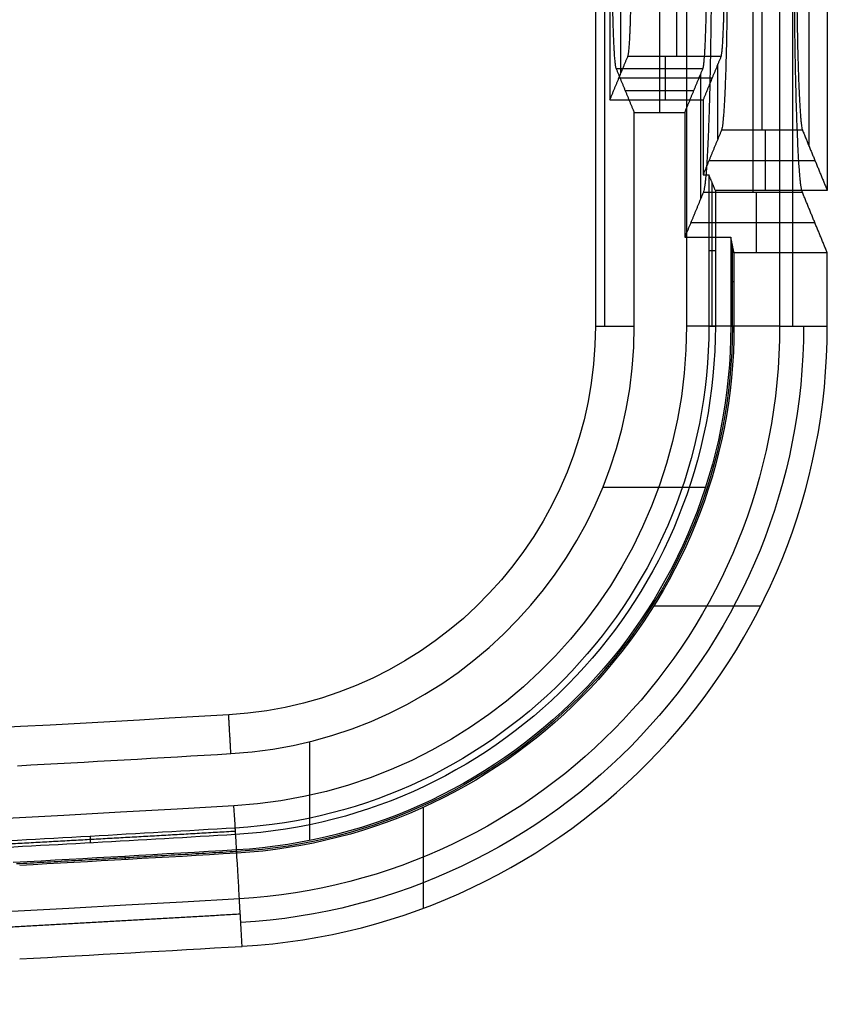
# Model space of a CAD drawing. Header units: millimetres. Extents: x -68 to 68, y -70 to 54.
# Tile 83 of 83: x 54 to 68, y -56 to -40. Entities that reach past the tile are written whole.
import ezdxf

# ---------------------------------------------------------------- set-up
doc = ezdxf.new("R2010")
doc.units = ezdxf.units.MM
doc.layers.add('Layer 01', color=7, linetype='Continuous', true_color=0x000000)

# ---------------------------------------------------------------- blocks, each defined once
blk = doc.blocks.new('TRO-13-001 MC403 CASTING270122')
at = {"layer": 'Layer 01', "color": 7, "true_color": 0xdde8ff}
for p, q in [((67.208, -41.72, -4.15), (67.208, 39.439, -4.15)), ((64.176, -40.543, -4.473), (64.176, -38.596, -4.473)), ((64.896, -40.969, -9.5), (64.896, -40.263, -1.163)), ((65.74, -41.593, -2.65), (65.74, -40.389, -2.65)), ((64.146, -40.616, -5.331), (65.646, -40.616, -5.331)), ((66.5, -41.458, -1.061), (66.5, -42.428, -12.5)), ((65.596, -41.943, -6.781), (67.3, -41.943, -6.781)), ((65.646, -44.609, -11), (65.646, -42.301, -11)), ((65.593, -43.391, -9.5), (65.698, -43.391, -12.5))]:
    blk.add_line(p, q, dxfattribs=at)
at = {"layer": 'Layer 01', "color": 7, "true_color": 0xdde8ff, "extrusion": (1, 0, 0)}
for centre, radius in [((-38.469, -1.315, 65.07), 1.8), ((-38.469, -1.315, 66.448), 3)]:
    blk.add_arc(centre, radius, 93.8401, 175.156, dxfattribs=at)
at = {"layer": 'Layer 01', "color": 7, "true_color": 0xdde8ff, "extrusion": (0, 0, -1)}
for centre, radius, start, end in [((-57.5, -44.609, 9.5), 8.093, 180, 266.6703), ((-57.5, -44.609, 12.5), 8.198, 180, 266.6703), ((0, 943.719, 12.5), 998.198, 266.670341, 266.933212)]:
    blk.add_arc(centre, radius, start, end, dxfattribs=at)
at = {"layer": 'Layer 01', "color": 7, "true_color": 0xdde8ff, "extrusion": (9.37505e-15, -1.61133e-13, -1)}
blk.add_arc((0, 943.719, 9.5), 998.093, 266.670341, 266.939226, dxfattribs=at)
at = {"layer": 'Layer 01', "color": 7, "true_color": 0xdde8ff}
for points in [[(67.5, 0.013, -12.5), (67.5, -21.207, -12.5), (67.5, -42.428, -12.5)], [(64, -38.771, -9.5), (64, -39.87, -9.5), (64, -40.969, -9.5)], [(64, -40.969, -9.5), (64.146, -40.616, -5.331), (64.291, -40.263, -1.163)], [(64.291, -40.263, -1.163), (65.042, -40.263, -1.163), (65.792, -40.263, -1.163)], [(65.792, -40.263, -1.163), (65.646, -40.616, -5.331), (65.501, -40.969, -9.5)], [(64, -40.969, -9.5), (64.75, -40.969, -9.5), (65.501, -40.969, -9.5)], [(65.501, -40.969, -9.5), (65.501, -41.571, -9.5), (65.501, -42.173, -9.5)], [(65.796, -41.458, -1.061), (65.648, -41.816, -5.281), (65.501, -42.173, -9.5)], [(67.101, -41.458, -1.061), (66.448, -41.458, -1.061), (65.796, -41.458, -1.061)], [(67.101, -41.458, -1.061), (67.3, -41.943, -6.781), (67.5, -42.428, -12.5)], [(65.501, -42.173, -9.5), (65.547, -42.173, -9.5), (65.593, -42.173, -9.5)], [(65.593, -42.173, -9.5), (65.593, -43.391, -9.5), (65.593, -44.609, -9.5)], [(65.698, -42.428, -12.5), (65.646, -42.301, -11), (65.593, -42.173, -9.5)], [(67.5, -42.428, -12.5), (66.599, -42.428, -12.5), (65.698, -42.428, -12.5)], [(65.698, -42.428, -12.5), (65.698, -43.519, -12.5), (65.698, -44.609, -12.5)], [(65.593, -44.609, -9.5), (65.646, -44.609, -11), (65.698, -44.609, -12.5)], [(57.976, -52.794, -12.5), (57.973, -52.742, -11), (57.97, -52.689, -9.5)], [(55.632, -52.823, -9.5), (55.635, -52.875, -11), (55.638, -52.927, -12.5)]]:
    blk.add_open_spline(points, degree=2, dxfattribs=at)
for points, weights, degree in [([(64.291, -40.263, -1.163), (64.324, -40.184, -0.234), (64.346, -39.519, 0.419), (64.349, -38.59, 0.481)], [1, 0.839075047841, 0.839075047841, 1], 3), ([(65.792, -40.263, -1.163), (65.824, -40.184, -0.234), (65.847, -39.519, 0.419), (65.849, -38.59, 0.481)], [1, 0.839075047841, 0.839075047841, 1], 3), ([(65.891, -38.67, 1.679), (65.888, -40.219, 1.575), (65.85, -41.327, 0.486), (65.796, -41.458, -1.061)], [1, 0.839075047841, 0.839075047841, 1], 3), ([(67.005, -38.67, 1.679), (67.009, -40.219, 1.575), (67.047, -41.327, 0.486), (67.101, -41.458, -1.061)], [1, 0.839075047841, 0.839075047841, 1], 3), ([(57.973, -52.742, -11), (55.661, -52.876, -11), (53.348, -53, -11)], [0.999999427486, 0.999996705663, 0.999999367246], 2)]:
    blk.add_rational_spline(points, weights, degree=degree, dxfattribs=at)
blk = doc.blocks.new('TRO-13-003 MC403 FRONT CASING270122')
at = {"layer": 'Layer 01', "color": 254, "true_color": 0xcad1ee}
for p, q in [((63.918, -44.609, 4.114), (63.918, 41.88, 4.114)), ((66.946, -44.609, 3.351), (66.946, -28.691, 3.351)), ((64.8, -40.462, -1.146), (64.8, -41.17, -9.5)), ((65.464, -42.554, -2.15), (65.464, -40.547, -2.15)), ((64.248, -40.816, -5.323), (65.353, -40.816, -5.323)), ((66.354, -42.455, -0.977), (66.354, -43.431, -12.5)), ((65.304, -42.943, -6.738), (67.299, -42.943, -6.738)), ((65.972, -44.609, -11), (65.972, -43.304, -11)), ((65.946, -43.893, -9.5), (65.998, -43.893, -12.5)), ((65.537, -47.207, -9.5), (63.885, -47.207, -9.5)), ((64.707, -49.113, -12.5), (66.429, -49.113, -12.5)), ((59.17, -52.889, -9.5), (59.17, -51.298, -9.5)), ((61, -53.977, -12.5), (61, -52.353, -12.5))]:
    blk.add_line(p, q, dxfattribs=at)
at = {"layer": 'Layer 01', "color": 254, "true_color": 0xcad1ee, "extrusion": (1, 0, 0)}
for centre, radius in [((-38.469, -1.315, 64.8), 2), ((-38.469, -1.315, 66.301), 4)]:
    blk.add_arc(centre, radius, 93.8401, 175.156, dxfattribs=at)
at = {"layer": 'Layer 01', "color": 254, "true_color": 0xcad1ee, "extrusion": (0, 0, -1)}
for centre, radius, start, end in [((-57.5, -44.609, -8.41), 6.268, 180, 266.6703), ((-57.5, -44.609, -10.9), 7.734, 180, 266.6703), ((-57.5, -44.609, 9.5), 8.446, 180, 266.6703), ((-57.5, -44.609, 11), 8.472, 180, 266.6703), ((-57.5, -44.609, 12.5), 8.498, 180, 266.6703), ((-57.5, -44.609, 1.524), 9.617, 180, 266.6703), ((0, 943.719, -8.41), 996.268, 266.670341, 270.198153), ((0, 943.719, -10.9), 997.734, 266.670341, 270.033786), ((0, 943.719, 12.5), 998.498, 266.670341, 266.871128)]:
    blk.add_arc(centre, radius, start, end, dxfattribs=at)
at = {"layer": 'Layer 01', "color": 254, "true_color": 0xcad1ee}
for centre, radius, start, end in [((57.5, -44.609, -9.5), 6.893, 273.3297, 0), ((57.5, -44.609, -12.5), 10, 273.3297, 360), ((0, 943.719, -9.5), 996.893, 273.131946, 273.329659), ((0, 943.719, -12.5), 1000, 273.124168, 273.329659)]:
    blk.add_arc(centre, radius, start, end, dxfattribs=at)
at = {"layer": 'Layer 01', "color": 254, "true_color": 0xcad1ee, "extrusion": (1.41621e-17, -2.43422e-16, -1)}
blk.add_arc((-57.5, -44.609, -10.9), 7.734, 180, 266.6703, dxfattribs=at)
at = {"layer": 'Layer 01', "color": 254, "true_color": 0xcad1ee, "extrusion": (4.21816e-15, -3.97989e-15, -1)}
blk.add_arc((-57.5, -44.609, -9.452), 9.233, 180, 266.6703, dxfattribs=at)
at = {"layer": 'Layer 01', "color": 254, "true_color": 0xcad1ee, "extrusion": (0, -1, 0)}
blk.add_arc((65.234, 9.4, 44.609), 1.5, 2, 90, dxfattribs=at)
at = {"layer": 'Layer 01', "color": 254, "true_color": 0xcad1ee, "extrusion": (-6.09475e-19, -1.03359e-15, -1)}
blk.add_arc((0, 943.719, -10.9), 997.734, 266.670341, 270.033786, dxfattribs=at)
at = {"layer": 'Layer 01', "color": 254, "true_color": 0xcad1ee, "extrusion": (-0.998312, -0.058081, -4.25541e-14)}
blk.add_arc((55.608, 9.4, -54.812), 1.5, 2, 90, dxfattribs=at)
at = {"layer": 'Layer 01', "color": 254, "true_color": 0xcad1ee, "extrusion": (-3.70188e-12, 6.3629e-11, -1)}
blk.add_arc((0, 943.719, 9.5), 998.446, 266.670341, 266.876985, dxfattribs=at)
at = {"layer": 'Layer 01', "color": 254, "true_color": 0xcad1ee, "extrusion": (-5.83874e-14, 2.02525e-12, -1)}
blk.add_arc((0, 943.719, -9.452), 999.233, 266.670341, 270.033786, dxfattribs=at)
at = {"layer": 'Layer 01', "color": 254, "true_color": 0xcad1ee}
for points in [[(63.768, -1.466, 8.41), (63.768, -23.038, 8.41), (63.768, -44.609, 8.41)], [(65.234, -4.328, 10.9), (65.234, -24.469, 10.9), (65.234, -44.609, 10.9)], [(66.733, -4.328, 9.452), (66.733, -24.469, 9.452), (66.733, -44.609, 9.452)], [(64.393, -41.17, -9.5), (64.248, -40.816, -5.323), (64.102, -40.462, -1.146)], [(64.102, -40.462, -1.146), (64.8, -40.462, -1.146), (65.499, -40.462, -1.146)], [(65.207, -41.17, -9.5), (65.353, -40.816, -5.323), (65.499, -40.462, -1.146)], [(64.393, -44.609, -9.5), (64.393, -42.89, -9.5), (64.393, -41.17, -9.5)], [(64.393, -41.17, -9.5), (64.8, -41.17, -9.5), (65.207, -41.17, -9.5)], [(65.207, -41.17, -9.5), (65.207, -42.173, -9.5), (65.207, -43.177, -9.5)], [(65.505, -42.455, -0.977), (65.356, -42.816, -5.238), (65.207, -43.177, -9.5)], [(65.505, -42.455, -0.977), (66.301, -42.455, -0.977), (67.098, -42.455, -0.977)], [(67.5, -43.431, -12.5), (67.299, -42.943, -6.738), (67.098, -42.455, -0.977)], [(65.207, -43.177, -9.5), (65.577, -43.177, -9.5), (65.946, -43.177, -9.5)], [(65.946, -43.177, -9.5), (65.946, -43.893, -9.5), (65.946, -44.609, -9.5)], [(65.998, -43.431, -12.5), (65.972, -43.304, -11), (65.946, -43.177, -9.5)], [(65.998, -43.431, -12.5), (65.998, -44.02, -12.5), (65.998, -44.609, -12.5)], [(67.5, -43.431, -12.5), (66.749, -43.431, -12.5), (65.998, -43.431, -12.5)], [(67.5, -44.609, -12.5), (67.5, -44.02, -12.5), (67.5, -43.431, -12.5)], [(63.768, -44.609, 8.41), (64.081, -44.609, -0.545), (64.393, -44.609, -9.5)], [(65.946, -44.609, -9.5), (65.972, -44.609, -11), (65.998, -44.609, -12.5)], [(66.733, -44.609, 9.452), (67.117, -44.609, -1.524), (67.5, -44.609, -12.5)], [(57.9, -51.491, -9.5), (57.882, -51.179, -0.545), (57.864, -50.867, 8.41)], [(57.994, -53.093, -12.5), (57.992, -53.067, -11), (57.991, -53.041, -9.5)], [(56.193, -53.144, -9.5), (56.195, -53.17, -11), (56.196, -53.196, -12.5)], [(58.081, -54.593, -12.5), (58.059, -54.21, -1.524), (58.036, -53.827, 9.452)]]:
    blk.add_open_spline(points, degree=2, dxfattribs=at)
for points, weights, degree in [([(64.102, -40.462, -1.146), (64.066, -40.374, -0.114), (64.04, -39.636, 0.612), (64.038, -38.603, 0.681)], [1, 0.839075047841, 0.839075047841, 1], 3), ([(65.499, -40.462, -1.146), (65.535, -40.374, -0.114), (65.561, -39.636, 0.612), (65.563, -38.603, 0.681)], [1, 0.839075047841, 0.839075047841, 1], 3), ([(65.633, -38.737, 2.676), (65.628, -40.803, 2.538), (65.577, -42.28, 1.086), (65.505, -42.455, -0.977)], [1, 0.839075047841, 0.839075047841, 1], 3), ([(67.098, -42.455, -0.977), (67.026, -42.28, 1.086), (66.975, -40.803, 2.538), (66.97, -38.737, 2.676)], [1, 0.839075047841, 0.839075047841, 1], 3), ([(57.992, -53.067, -11), (56.22, -53.17, -11), (54.448, -53.267, -11)], [0.9999994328, 0.999997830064, 0.999999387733], 2), ([(58.051, -54.075, 2.344), (56.016, -54.193, 2.344), (53.982, -54.304, 2.344)], [0.999942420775, 0.999883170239, 0.999828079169], 2)]:
    blk.add_rational_spline(points, weights, degree=degree, dxfattribs=at)

msp = doc.modelspace()

# ---------------------------------------------------------------- block references
at = {"layer": 'Layer 01'}
for name in ['TRO-13-001 MC403 CASTING270122', 'TRO-13-003 MC403 FRONT CASING270122']:
    msp.add_blockref(name, (0, 0), dxfattribs=at)

doc.saveas('drawing.dxf')
